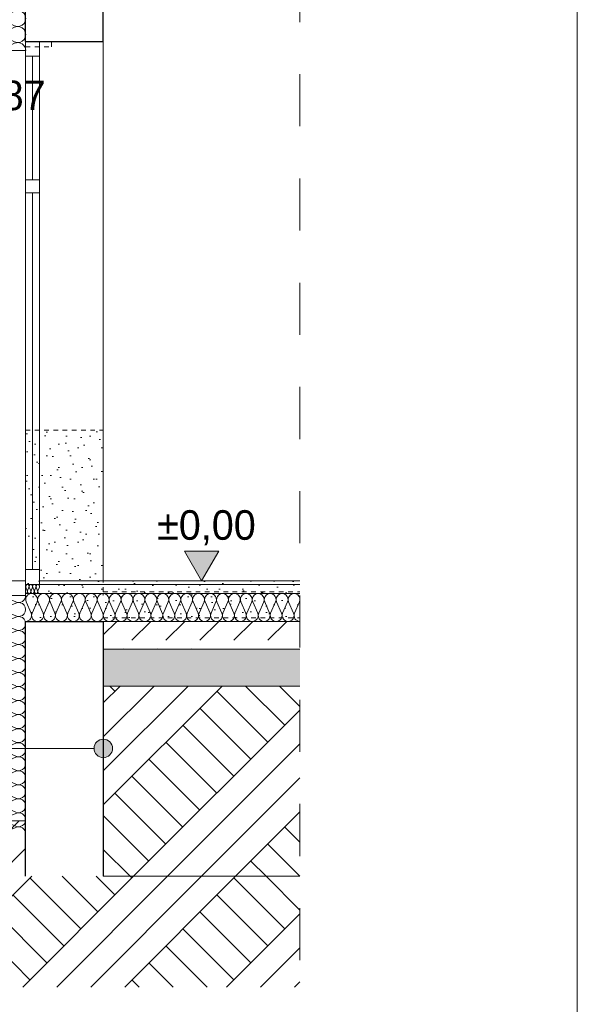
# Model space of a CAD drawing. Extents: x -366324 to -207045, y 68808 to 138616.
# Tile 28 of 170: x -328591 to -325574, y 76716 to 82047. Entities that reach past the tile are written whole.
import ezdxf

# ---------------------------------------------------------------- set-up
doc = ezdxf.new("R2010")
doc.units = 0
doc.header["$MEASUREMENT"] = 0
doc.linetypes.add('Dashed', pattern=[564.444447, 282.222223, -282.222223])
doc.linetypes.add('Hidden Line', pattern=[50, 25, -25])
for name, color, linetype in [('Arch ocieplenie', 7, 'Continuous'), ('Arch opisy', 7, 'Continuous'), ('Arch wymiary', 7, 'Continuous')]:
    doc.layers.add(name, color=color, linetype=linetype)
for name, color, linetype, lineweight, true_color in [('Arch ocieplenie_Nr_Pióra__25', 7, 'Continuous', 13, 0x40a5ff), ('Arch okna_Nr_Pióra__4', 7, 'Continuous', 9, 0x029e21), ('Arch stropy_Nr_Pióra__25', 7, 'Continuous', 13, 0x40a5ff), ('Arch teren_Nr_Pióra__2', 7, 'Continuous', 13, 0x7f7f7f), ('Arch wyburzenia_Nr_Pióra__25', 7, 'Continuous', 13, 0x40a5ff), ('arch wypelnienia_Nr_Pióra__25', 7, 'Continuous', 13, 0x40a5ff), ('INWENT.ŚCIANY_Nr_Pióra__2', 7, 'Continuous', 13, 0x7f7f7f), ('Istniejące stropy_Nr_Pióra__2', 7, 'Continuous', 13, 0x7f7f7f)]:
    doc.layers.add(name, color=color, linetype=linetype, lineweight=lineweight, true_color=true_color)
for name, color, linetype, lineweight in [('Arch ocieplenie_Nr_Pióra__46', 5, 'Continuous', 13), ('Arch okna_Nr_Pióra__21', 7, 'Continuous', 9), ('Arch opisy_Nr_Pióra__21', 7, 'Continuous', 9), ('Arch schody_Nr_Pióra__21', 7, 'Continuous', 9), ('ARCH TABELA_Nr_Pióra__21', 7, 'Continuous', 9), ('Arch wykończenie_Nr_Pióra__46', 5, 'Continuous', 13), ('Arch wymiary_Nr_Pióra__21', 7, 'Continuous', 9), ('arch wypelnienia_Nr_Pióra__101', 8, 'Continuous', 13), ('INWENT.ŚCIANY_Nr_Pióra__1', 7, 'Continuous', 25), ('INWENT.ŚCIANY_Nr_Pióra__5', 7, 'Continuous', 13), ('Istniejące stropy_Nr_Pióra__5', 7, 'Continuous', 13)]:
    doc.layers.add(name, color=color, linetype=linetype, lineweight=lineweight)
doc.styles.add('GENERATED_STYLE_1', font='txt')
pattern_1 = [(45, (0, 0), (-275.77163, 275.77163), []), (45, (-91.9, 91.9), (-551.5433, 551.5433), []), (45, (-183.85, 183.85), (-551.5433, 551.5433), []), (135, (-275.77, 275.77), (91.92388, 91.92388), [390, -390])]
pattern_2 = [(45, (0, 200), (-63.63961, 63.63961), [0, -60, 0, -90]), (110, (200, 200), (84.572336, 30.781813), [0, -44, 0, -76])]

# ---------------------------------------------------------------- blocks, each defined once
blk = doc.blocks.new('Izolacja cieplna 14_1', base_point=(-328559, 77639.6))
at = {"layer": 'Arch ocieplenie_Nr_Pióra__46', "linetype": 'Continuous'}
for p, q in [((-328612.6, 78895), (-328685.3, 78926.6)), ((-328685.3, 78857.1), (-328612.6, 78888.7)), ((-328612.6, 78819.1), (-328685.3, 78850.7)), ((-328685.3, 78781.2), (-328612.6, 78812.8)), ((-328612.6, 78743.2), (-328685.3, 78774.8)), ((-328685.3, 78705.3), (-328612.6, 78736.9)), ((-328612.6, 78667.3), (-328685.3, 78698.9)), ((-328685.3, 78629.4), (-328612.6, 78661)), ((-328612.6, 78591.5), (-328685.3, 78623)), ((-328685.3, 78553.5), (-328612.6, 78585.1)), ((-328612.6, 78515.6), (-328685.3, 78547.1)), ((-328685.3, 78477.6), (-328612.6, 78509.2)), ((-328612.6, 78439.7), (-328685.3, 78471.2)), ((-328685.3, 78401.7), (-328612.6, 78433.3)), ((-328612.6, 78363.8), (-328685.3, 78395.3)), ((-328685.3, 78325.8), (-328612.6, 78357.4)), ((-328612.6, 78287.9), (-328685.3, 78319.4)), ((-328685.3, 78249.9), (-328612.6, 78281.5)), ((-328612.6, 78212), (-328685.3, 78243.5)), ((-328685.3, 78174), (-328612.6, 78205.6)), ((-328612.6, 78136.1), (-328685.3, 78167.6)), ((-328685.3, 78098.1), (-328612.6, 78129.7)), ((-328612.6, 78060.2), (-328685.3, 78091.8)), ((-328685.3, 78022.2), (-328612.6, 78053.8)), ((-328612.6, 77984.3), (-328685.3, 78015.9)), ((-328685.3, 77946.3), (-328612.6, 77977.9)), ((-328612.6, 77908.4), (-328685.3, 77940)), ((-328685.3, 77870.4), (-328612.6, 77902)), ((-328612.6, 77832.5), (-328685.3, 77864.1)), ((-328685.3, 77794.5), (-328612.6, 77826.1)), ((-328612.6, 77756.6), (-328685.3, 77788.2)), ((-328685.3, 77718.6), (-328612.6, 77750.2)), ((-328612.6, 77680.7), (-328685.3, 77712.3)), ((-328685.3, 77642.7), (-328612.6, 77674.3))]:
    blk.add_line(p, q, dxfattribs=at)
for centre, start_param, end_param in [((-328700.7, 78891.8), 4.299595, 8.266775), ((-328597.3, 78929.8), 1.158004, 3.141593), ((-328597.3, 78853.9), 1.158004, 5.125183), ((-328700.7, 78816), 4.299595, 8.266775), ((-328597.3, 78778), 1.158004, 5.125183), ((-328700.7, 78740.1), 4.299595, 8.266775), ((-328597.3, 78702.1), 1.158004, 5.125183), ((-328700.7, 78664.2), 4.299595, 8.266775), ((-328700.7, 78588.3), 4.299595, 8.266775), ((-328597.3, 78626.2), 1.158004, 5.125183), ((-328597.3, 78550.3), 1.158004, 5.125183), ((-328700.7, 78512.4), 4.299595, 8.266775), ((-328700.7, 78436.5), 4.299595, 8.266775), ((-328597.3, 78474.4), 1.158004, 5.125183), ((-328597.3, 78398.5), 1.158004, 5.125183), ((-328700.7, 78360.6), 4.299595, 8.266775), ((-328597.3, 78322.6), 1.158004, 5.125183), ((-328700.7, 78284.7), 4.299595, 8.266775), ((-328597.3, 78246.7), 1.158004, 5.125183), ((-328700.7, 78208.8), 4.299595, 8.266775), ((-328597.3, 78170.8), 1.158004, 5.125183), ((-328700.7, 78132.9), 4.299595, 8.266775), ((-328700.7, 78057), 4.299595, 8.266775), ((-328597.3, 78094.9), 1.158004, 5.125183), ((-328597.3, 78019), 1.158004, 5.125183), ((-328700.7, 77981.1), 4.299595, 8.266775), ((-328700.7, 77905.2), 4.299595, 8.266775), ((-328597.3, 77943.1), 1.158004, 5.125183), ((-328597.3, 77867.2), 1.158004, 5.125183), ((-328700.7, 77829.3), 4.299595, 8.266775), ((-328597.3, 77791.4), 1.158004, 5.125183), ((-328700.7, 77753.4), 4.299595, 8.266775), ((-328597.3, 77715.5), 1.158004, 5.125183), ((-328700.7, 77677.5), 4.299595, 8.266775), ((-328597.3, 77639.6), 3.141593, 5.125182)]:
    blk.add_ellipse(centre, major_axis=(-38.3, 0), ratio=0.991277, start_param=start_param, end_param=end_param, dxfattribs=at)
blk = doc.blocks.new('Izolacja cieplna 14_6', base_point=(-327074.7, 78789.6))
at = {"layer": 'Arch ocieplenie_Nr_Pióra__25', "linetype": 'Continuous'}
for p, q in [((-328529.4, 78834.3), (-328556.3, 78894.9)), ((-328497.2, 78894.9), (-328524, 78834.3)), ((-328464.9, 78834.3), (-328491.7, 78894.9)), ((-328432.6, 78894.9), (-328459.5, 78834.3)), ((-328400.4, 78834.3), (-328427.2, 78894.9)), ((-328368.1, 78894.9), (-328394.9, 78834.3)), ((-328335.8, 78834.3), (-328362.7, 78894.9)), ((-328303.6, 78894.9), (-328330.4, 78834.3)), ((-328271.3, 78834.3), (-328298.1, 78894.9)), ((-328239, 78894.9), (-328265.9, 78834.3)), ((-328206.8, 78834.3), (-328233.6, 78894.9)), ((-328174.5, 78894.9), (-328201.3, 78834.3)), ((-328142.2, 78834.3), (-328169.1, 78894.9)), ((-328110, 78894.9), (-328136.8, 78834.3)), ((-328077.7, 78834.3), (-328104.5, 78894.9)), ((-328045.4, 78894.9), (-328072.3, 78834.3)), ((-328013.2, 78834.3), (-328040, 78894.9)), ((-327980.9, 78894.9), (-328007.7, 78834.3)), ((-327948.6, 78834.3), (-327975.5, 78894.9)), ((-327916.4, 78894.9), (-327943.2, 78834.3)), ((-327884.1, 78834.3), (-327910.9, 78894.9)), ((-327851.8, 78894.9), (-327878.7, 78834.3)), ((-327819.6, 78834.3), (-327846.4, 78894.9)), ((-327787.3, 78894.9), (-327814.1, 78834.3)), ((-327755, 78834.3), (-327781.9, 78894.9)), ((-327722.8, 78894.9), (-327749.6, 78834.3)), ((-327690.5, 78834.3), (-327717.4, 78894.9)), ((-327658.2, 78894.9), (-327685.1, 78834.3)), ((-327626, 78834.3), (-327652.8, 78894.9)), ((-327593.7, 78894.9), (-327620.6, 78834.3)), ((-327561.4, 78834.3), (-327588.3, 78894.9)), ((-327529.2, 78894.9), (-327556, 78834.3)), ((-327496.9, 78834.3), (-327523.8, 78894.9)), ((-327464.6, 78894.9), (-327491.5, 78834.3)), ((-327432.4, 78834.3), (-327459.2, 78894.9)), ((-327400.1, 78894.9), (-327427, 78834.3)), ((-327367.8, 78834.3), (-327394.7, 78894.9)), ((-327335.6, 78894.9), (-327362.4, 78834.3)), ((-327303.3, 78834.3), (-327330.2, 78894.9)), ((-327271, 78894.9), (-327297.9, 78834.3)), ((-327238.8, 78834.3), (-327265.6, 78894.9)), ((-327206.5, 78894.9), (-327233.4, 78834.3)), ((-327174.2, 78834.3), (-327201.1, 78894.9)), ((-327142, 78894.9), (-327168.8, 78834.3)), ((-327109.7, 78834.3), (-327136.6, 78894.9)), ((-327077.4, 78894.9), (-327104.3, 78834.3))]:
    blk.add_line(p, q, dxfattribs=at)
for centre, start_param, end_param in [((-328526.7, 78907.7), 2.728799, 6.695979), ((-328462.2, 78907.7), 2.728799, 6.695979), ((-328397.7, 78907.7), 2.728799, 6.695979), ((-328333.1, 78907.7), 2.728799, 6.695979), ((-328268.6, 78907.7), 2.728799, 6.695979), ((-328204.1, 78907.7), 2.728799, 6.695979), ((-328139.5, 78907.7), 2.728799, 6.695979), ((-328075, 78907.7), 2.728799, 6.695979), ((-328010.5, 78907.7), 2.728799, 6.695979), ((-327945.9, 78907.7), 2.728799, 6.695979), ((-327881.4, 78907.7), 2.728799, 6.695979), ((-327816.9, 78907.7), 2.728799, 6.695979), ((-327752.3, 78907.7), 2.728799, 6.695979), ((-327687.8, 78907.7), 2.728799, 6.695979), ((-327623.3, 78907.7), 2.728799, 6.695979), ((-327558.7, 78907.7), 2.728799, 6.695979), ((-327494.2, 78907.7), 2.728799, 6.695979), ((-327429.7, 78907.7), 2.728799, 6.695979), ((-327365.1, 78907.7), 2.728799, 6.695979), ((-327300.6, 78907.7), 2.728799, 6.695979), ((-327236.1, 78907.7), 2.728799, 6.695979), ((-327171.5, 78907.7), 2.728799, 6.695979), ((-327107, 78907.7), 2.728799, 6.695979), ((-328559, 78821.5), 1.570796, 3.554385), ((-328494.5, 78821.5), 5.870392, 9.837571), ((-328429.9, 78821.5), 5.870392, 9.837571), ((-328365.4, 78821.5), 5.870392, 9.837571), ((-328300.9, 78821.5), 5.870392, 9.837571), ((-328236.3, 78821.5), 5.870392, 9.837571), ((-328171.8, 78821.5), 5.870392, 9.837571), ((-328107.3, 78821.5), 5.870392, 9.837571), ((-328042.7, 78821.5), 5.870392, 9.837571), ((-327978.2, 78821.5), 5.870392, 9.837571), ((-327913.7, 78821.5), 5.870392, 9.837571), ((-327849.1, 78821.5), 5.870392, 9.837571), ((-327784.6, 78821.5), 5.870392, 9.837571), ((-327720.1, 78821.5), 5.870392, 9.837571), ((-327655.5, 78821.5), 5.870392, 9.837571), ((-327591, 78821.5), 5.870392, 9.837571), ((-327526.5, 78821.5), 5.870392, 9.837571), ((-327461.9, 78821.5), 5.870392, 9.837571), ((-327397.4, 78821.5), 5.870392, 9.837571), ((-327332.9, 78821.5), 5.870392, 9.837571), ((-327268.3, 78821.5), 5.870392, 9.837571), ((-327203.8, 78821.5), 5.870392, 9.837571), ((-327139.3, 78821.5), 5.870392, 9.837571), ((-327074.7, 78821.5), 5.870392, 7.853982)]:
    blk.add_ellipse(centre, major_axis=(-32.3, 0), ratio=0.98871, start_param=start_param, end_param=end_param, dxfattribs=at)
blk = doc.blocks.new('Izolacja cieplna 14_7', base_point=(-328484, 78939.6))
at = {"layer": 'Arch ocieplenie_Nr_Pióra__25', "linetype": 'Continuous'}
for p, q in [((-328550.4, 78954.5), (-328558.2, 78974.7)), ((-328541, 78974.7), (-328548.8, 78954.5)), ((-328531.6, 78954.5), (-328539.4, 78974.7)), ((-328522.3, 78974.7), (-328530.1, 78954.5)), ((-328512.9, 78954.5), (-328520.7, 78974.7)), ((-328503.5, 78974.7), (-328511.3, 78954.5)), ((-328494.1, 78954.5), (-328501.9, 78974.7)), ((-328484.8, 78974.7), (-328492.6, 78954.5))]:
    blk.add_line(p, q, dxfattribs=at)
for centre, start_param, end_param in [((-328549.6, 78978.9), 1.158003, 5.125183), ((-328559, 78950.2), 0, 1.983589), ((-328540.2, 78950.2), 4.299595, 8.266774), ((-328530.9, 78978.9), 1.158003, 5.125183), ((-328521.5, 78950.2), 4.299595, 8.266774), ((-328512.1, 78978.9), 1.158003, 5.125183), ((-328502.7, 78950.2), 4.299595, 8.266774), ((-328493.4, 78978.9), 1.158003, 5.125183), ((-328484, 78950.2), 4.299596, 6.283185)]:
    blk.add_ellipse(centre, major_axis=(0, -10.6), ratio=0.881631, start_param=start_param, end_param=end_param, dxfattribs=at)
blk = doc.blocks.new('Izolacja cieplna 14_8', base_point=(-328559, 81879.6))
at = {"layer": 'Arch ocieplenie_Nr_Pióra__25', "linetype": 'Continuous'}
for p, q in [((-328618.6, 83404.7), (-328699.4, 83440.9)), ((-328699.4, 83361.3), (-328618.6, 83397.4)), ((-328618.6, 83317.8), (-328699.4, 83354)), ((-328699.4, 83274.3), (-328618.6, 83310.5)), ((-328618.6, 83230.9), (-328699.4, 83267)), ((-328699.4, 83187.4), (-328618.6, 83223.5)), ((-328618.6, 83143.9), (-328699.4, 83180.1)), ((-328699.4, 83100.4), (-328618.6, 83136.6)), ((-328618.6, 83057), (-328699.4, 83093.1)), ((-328699.4, 83013.5), (-328618.6, 83049.7)), ((-328618.6, 82970), (-328699.4, 83006.2)), ((-328699.4, 82926.5), (-328618.6, 82962.7)), ((-328618.6, 82883.1), (-328699.4, 82919.2)), ((-328699.4, 82839.6), (-328618.6, 82875.8)), ((-328618.6, 82796.1), (-328699.4, 82832.3)), ((-328699.4, 82752.7), (-328618.6, 82788.8)), ((-328618.6, 82709.2), (-328699.4, 82745.4)), ((-328699.4, 82665.7), (-328618.6, 82701.9)), ((-328618.6, 82622.2), (-328699.4, 82658.4)), ((-328699.4, 82578.8), (-328618.6, 82614.9)), ((-328618.6, 82535.3), (-328699.4, 82571.5)), ((-328699.4, 82491.8), (-328618.6, 82528)), ((-328618.6, 82448.4), (-328699.4, 82484.5)), ((-328699.4, 82404.9), (-328618.6, 82441)), ((-328618.6, 82361.4), (-328699.4, 82397.6)), ((-328699.4, 82317.9), (-328618.6, 82354.1)), ((-328618.6, 82274.5), (-328699.4, 82310.6)), ((-328699.4, 82231), (-328618.6, 82267.2)), ((-328618.6, 82187.5), (-328699.4, 82223.7)), ((-328699.4, 82144), (-328618.6, 82180.2)), ((-328618.6, 82100.6), (-328699.4, 82136.7)), ((-328699.4, 82057.1), (-328618.6, 82093.3)), ((-328618.6, 82013.6), (-328699.4, 82049.8)), ((-328699.4, 81970.2), (-328618.6, 82006.3)), ((-328618.6, 81926.7), (-328699.4, 81962.9)), ((-328699.4, 81883.2), (-328618.6, 81919.4))]:
    blk.add_line(p, q, dxfattribs=at)
for centre, start_param, end_param in [((-328716.5, 83401.1), 5.870392, 9.837571), ((-328601.5, 83444.6), 2.7288, 4.712389), ((-328601.5, 83357.6), 2.7288, 6.695979), ((-328716.5, 83314.1), 5.870392, 9.837571), ((-328716.5, 83227.2), 5.870392, 9.837571), ((-328601.5, 83270.7), 2.7288, 6.695979), ((-328601.5, 83183.7), 2.7288, 6.695979), ((-328716.5, 83140.3), 5.870392, 9.837571), ((-328601.5, 83096.8), 2.7288, 6.695979), ((-328716.5, 83053.3), 5.870392, 9.837571), ((-328601.5, 83009.8), 2.7288, 6.695979), ((-328716.5, 82966.4), 5.870392, 9.837571), ((-328601.5, 82922.9), 2.7288, 6.695979), ((-328716.5, 82879.4), 5.870392, 9.837571), ((-328716.5, 82792.5), 5.870392, 9.837571), ((-328601.5, 82835.9), 2.7288, 6.695979), ((-328601.5, 82749), 2.7288, 6.695979), ((-328716.5, 82705.5), 5.870392, 9.837571), ((-328601.5, 82662.1), 2.7288, 6.695979), ((-328716.5, 82618.6), 5.870392, 9.837571), ((-328716.5, 82531.6), 5.870392, 9.837571), ((-328601.5, 82575.1), 2.7288, 6.695979), ((-328601.5, 82488.2), 2.7288, 6.695979), ((-328716.5, 82444.7), 5.870392, 9.837571), ((-328601.5, 82401.2), 2.7288, 6.695979), ((-328716.5, 82357.8), 5.870392, 9.837571), ((-328601.5, 82314.3), 2.7288, 6.695979), ((-328716.5, 82270.8), 5.870392, 9.837571), ((-328601.5, 82227.3), 2.7288, 6.695979), ((-328716.5, 82183.9), 5.870392, 9.837571), ((-328601.5, 82140.4), 2.7288, 6.695979), ((-328716.5, 82096.9), 5.870392, 9.837571), ((-328601.5, 82053.4), 2.7288, 6.695979), ((-328716.5, 82010), 5.870392, 9.837571), ((-328601.5, 81966.5), 2.7288, 6.695979), ((-328716.5, 81923), 5.870392, 9.837571), ((-328601.5, 81879.6), 4.712389, 6.695979)]:
    blk.add_ellipse(centre, major_axis=(0, 43.5), ratio=0.978455, start_param=start_param, end_param=end_param, dxfattribs=at)
blk = doc.blocks.new('Linia_3', base_point=(-328139, 78101.5))
at = {"layer": 'Arch opisy_Nr_Pióra__21', "linetype": 'Continuous'}
for points in [[(-328689, 78101.5), (-328692.8, 78120.6), (-328703.6, 78136.8), (-328719.9, 78147.7), (-328739, 78151.5), (-328758.1, 78147.7), (-328774.3, 78136.8), (-328785.2, 78120.6), (-328789, 78101.5), (-328785.2, 78082.3), (-328774.3, 78066.1), (-328758.1, 78055.3), (-328739, 78051.5), (-328719.9, 78055.3), (-328703.6, 78066.1), (-328692.8, 78082.3)], [(-328089, 78101.5), (-328092.8, 78120.6), (-328103.6, 78136.8), (-328119.9, 78147.7), (-328139, 78151.5), (-328158.1, 78147.7), (-328174.3, 78136.8), (-328185.2, 78120.6), (-328189, 78101.5), (-328185.2, 78082.3), (-328174.3, 78066.1), (-328158.1, 78055.3), (-328139, 78051.5), (-328119.9, 78055.3), (-328103.6, 78066.1), (-328092.8, 78082.3)]]:
    blk.add_hatch(color=256, dxfattribs=at).paths.add_polyline_path(points, flags=0)
blk.add_line((-328189, 78101.5), (-328689, 78101.5), dxfattribs=at)
for centre in [(-328739, 78101.5), (-328139, 78101.5)]:
    blk.add_circle(centre, 50, dxfattribs=at)
blk = doc.blocks.new('Wymiary_4', base_point=(-327606.9, 79009.6))
at = {"layer": 'Arch wymiary_Nr_Pióra__21', "linetype": 'Continuous'}
blk.add_hatch(color=256, dxfattribs=at).paths.add_polyline_path([(-327606.9, 79009.6), (-327699.7, 79169.6), (-327514.1, 79169.6)], flags=0)
for p, q in [((-327606.9, 79009.6), (-327699.7, 79169.6)), ((-327699.7, 79169.6), (-327514.1, 79169.6)), ((-327514.1, 79169.6), (-327606.9, 79009.6)), ((-327606.9, 79009.6), (-327726.9, 79009.6)), ((-327606.9, 79009.6), (-327486.9, 79009.6))]:
    blk.add_line(p, q, dxfattribs=at)
at = {"layer": 'Arch wymiary_Nr_Pióra__21', "insert": (-327847.8, 79201.6), "char_height": 160, "attachment_point": 7, "style": 'GENERATED_STYLE_1'}
blk.add_mtext('{±0,00}', dxfattribs=at)
blk = doc.blocks.new('Wymiary_104', base_point=(-328759, 81879.6))
at = {"layer": 'Arch wymiary_Nr_Pióra__21', "linetype": 'Continuous'}
blk.add_hatch(color=256, dxfattribs=at).paths.add_polyline_path([(-328759, 81879.6), (-328851.8, 81719.6), (-328666.2, 81719.6)], flags=0)
for p, q in [((-328759, 81879.6), (-328879, 81879.6)), ((-328759, 81879.6), (-328851.8, 81719.6)), ((-328759, 81879.6), (-328639, 81879.6)), ((-328666.2, 81719.6), (-328759, 81879.6)), ((-328851.8, 81719.6), (-328666.2, 81719.6))]:
    blk.add_line(p, q, dxfattribs=at)
at = {"layer": 'Arch wymiary_Nr_Pióra__21', "insert": (-328992.4, 81527.6), "char_height": 160, "attachment_point": 7, "style": 'GENERATED_STYLE_1'}
blk.add_mtext('{+2,87}', dxfattribs=at)

msp = doc.modelspace()

# ---------------------------------------------------------------- hatches: boundary and pattern name
at = {"layer": 'Arch teren_Nr_Pióra__2', "linetype": 'Continuous'}
h = msp.add_hatch(dxfattribs=at)
h.set_pattern_fill('Earth', color=256, style=0, pattern_type=2)
h.set_pattern_definition(pattern_1)
h.paths.add_polyline_path([(-331459, 78169.6), (-331534, 78244.6), (-332517.1, 78244.6), (-331459, 76819.8), (-328559, 76809.6), (-327074.7, 76809.6), (-327074.7, 77409.6), (-328559, 77409.6), (-328559, 77709.6), (-328739, 77709.6), (-328739, 78731), (-330144.8, 78713.8), (-330389, 78469.6), (-330589, 78469.6), (-330739, 78319.6), (-330939, 78319.6), (-331089, 78169.6)], flags=0)
at = {"layer": 'Arch wyburzenia_Nr_Pióra__25', "linetype": 'Continuous'}
h = msp.add_hatch(dxfattribs=at)
h.set_pattern_fill('Dashed', color=256, style=0, pattern_type=2)
h.set_pattern_definition([(45, (0, 0), (-183.84776, 183.84776), [195, -65]), (45, (1e-14, 183.85), (-183.84776, 183.84776), [195, -65])])
h.paths.add_polyline_path([(-327074.7, 78789.6), (-328139, 78789.6), (-328139, 78639.6), (-327074.7, 78639.6)], flags=0)
at = {"layer": 'arch wypelnienia_Nr_Pióra__101', "linetype": 'Continuous'}
h = msp.add_hatch(dxfattribs=at)
h.set_pattern_fill('Cut_Stone', color=256, style=0, pattern_type=2)
h.set_pattern_definition(pattern_2)
h.paths.add_polyline_path([(-328419, 81929.6), (-328559, 81929.6), (-328559, 81899.6), (-328419, 81899.6)], flags=0)
h = msp.add_hatch(dxfattribs=at)
h.set_pattern_fill('Cut_Stone', color=256, style=0, pattern_type=2)
h.set_pattern_definition(pattern_2)
h.paths.add_polyline_path([(-328139, 78809.6), (-328559, 78809.6), (-328559, 79824.6), (-328139, 79824.6)], flags=0)
h = msp.add_hatch(dxfattribs=at)
h.set_pattern_fill('Cut_Stone', color=256, style=0, pattern_type=2)
h.set_pattern_definition(pattern_2)
h.paths.add_polyline_path([(-328139, 78809.6), (-327074.7, 78809.6), (-327074.7, 79009.6), (-328139, 79009.6)], flags=0)
at = {"layer": 'arch wypelnienia_Nr_Pióra__25', "linetype": 'Continuous', "lineweight": 0, "true_color": 0x10293f}
msp.add_hatch(color=158, dxfattribs=at).paths.add_polyline_path([(-327074.7, 78639.6), (-328139, 78639.6), (-328139, 78439.6), (-327074.7, 78439.6)], flags=0)
at = {"layer": 'arch wypelnienia_Nr_Pióra__25', "linetype": 'Continuous'}
h = msp.add_hatch(dxfattribs=at)
h.set_pattern_fill('Earth', color=256, style=0, pattern_type=2)
h.set_pattern_definition(pattern_1)
h.paths.add_polyline_path([(-328139, 77409.6), (-327074.7, 77409.6), (-327074.7, 78439.6), (-328139, 78439.6)], flags=0)

# ---------------------------------------------------------------- linework, layer by layer
at = {"layer": 'Arch okna_Nr_Pióra__21', "linetype": 'Dashed'}
msp.add_line((-327074.7, 86832.2), (-327074.7, 76809.6), dxfattribs=at)
at = {"layer": 'Arch okna_Nr_Pióra__4', "linetype": 'Continuous'}
for p, q in [((-328559, 78989.6), (-328559, 81929.6)), ((-328484, 78989.6), (-328484, 81929.6)), ((-328484, 81849.6), (-328559, 81849.6)), ((-328521.5, 81179.6), (-328521.5, 81849.6)), ((-328484, 81179.6), (-328559, 81179.6)), ((-328484, 81109.6), (-328559, 81109.6)), ((-328521.5, 79069.6), (-328521.5, 81109.6)), ((-328484, 79069.6), (-328559, 79069.6)), ((-328484, 78989.6), (-328559, 78989.6))]:
    msp.add_line(p, q, dxfattribs=at)
at = {"layer": 'Arch schody_Nr_Pióra__21', "linetype": 'Continuous'}
for p, q in [((-328759, 79009.6), (-328559, 79009.6)), ((-328559, 79009.6), (-328559, 78929.8)), ((-328559, 78929.8), (-328759, 78929.8))]:
    msp.add_line(p, q, dxfattribs=at)
at = {"layer": 'Arch stropy_Nr_Pióra__25', "linetype": 'Continuous'}
for p, q in [((-328484, 79009.6), (-327074.7, 79009.6)), ((-328484, 78989.6), (-327074.7, 78989.6)), ((-328559, 78939.6), (-327074.7, 78939.6)), ((-328139, 78789.6), (-327074.7, 78789.6)), ((-328139, 78639.6), (-327074.7, 78639.6)), ((-328139, 78439.6), (-327074.7, 78439.6))]:
    msp.add_line(p, q, dxfattribs=at)
at = {"layer": 'ARCH TABELA_Nr_Pióra__21', "linetype": 'Continuous'}
msp.add_line((-325574.3, 97758.4), (-325574.3, 69308.4), dxfattribs=at)
at = {"layer": 'Arch wykończenie_Nr_Pióra__46', "linetype": 'Continuous'}
for p, q in [((-328559, 81879.6), (-328759, 81879.6)), ((-328739, 77709.6), (-328559, 77709.6))]:
    msp.add_line(p, q, dxfattribs=at)
at = {"layer": 'INWENT.ŚCIANY_Nr_Pióra__1', "linetype": 'Continuous'}
for p, q in [((-328559, 81929.6), (-328559, 83444.6)), ((-328139, 81929.6), (-328139, 82239.6)), ((-328559, 81929.6), (-328139, 81929.6)), ((-328559, 77409.6), (-328559, 78789.6)), ((-328559, 78789.6), (-328139, 78789.6)), ((-328139, 78789.6), (-328139, 77409.6))]:
    msp.add_line(p, q, dxfattribs=at)
at = {"layer": 'INWENT.ŚCIANY_Nr_Pióra__2', "linetype": 'Hidden Line'}
msp.add_line((-328559, 79824.6), (-328139, 79824.6), dxfattribs=at)
at = {"layer": 'INWENT.ŚCIANY_Nr_Pióra__5', "linetype": 'Continuous'}
msp.add_line((-328139, 79009.6), (-328139, 81929.6), dxfattribs=at)
at = {"layer": 'Istniejące stropy_Nr_Pióra__2', "linetype": 'Hidden Line'}
for p, q in [((-328559, 81899.6), (-328419, 81899.6)), ((-328419, 81899.6), (-328419, 81929.6)), ((-328139, 79009.6), (-327074.7, 79009.6)), ((-328139, 78949.6), (-328139, 79009.6)), ((-328139, 78949.6), (-327074.7, 78949.6)), ((-328139, 78809.6), (-327074.7, 78809.6))]:
    msp.add_line(p, q, dxfattribs=at)
at = {"layer": 'Istniejące stropy_Nr_Pióra__5', "linetype": 'Continuous'}
msp.add_line((-328139, 77409.6), (-327074.7, 77409.6), dxfattribs=at)

# ---------------------------------------------------------------- block references
at = {"layer": 'Arch ocieplenie', "color": 104, "linetype": 'Continuous', "lineweight": 9, "true_color": 0x029e21}
for name, p in [('Izolacja cieplna 14_8', (-328559, 81879.6)), ('Izolacja cieplna 14_7', (-328484, 78939.6)), ('Izolacja cieplna 14_1', (-328559, 77639.6)), ('Izolacja cieplna 14_6', (-327074.7, 78789.6))]:
    msp.add_blockref(name, p, dxfattribs=at)
at = {"layer": 'Arch opisy', "linetype": 'Continuous'}
msp.add_blockref('Linia_3', (-328139, 78101.5), dxfattribs=at)
at = {"layer": 'Arch wymiary', "linetype": 'Continuous'}
for name, p in [('Wymiary_104', (-328759, 81879.6)), ('Wymiary_4', (-327606.9, 79009.6))]:
    msp.add_blockref(name, p, dxfattribs=at)

doc.saveas('drawing.dxf')
